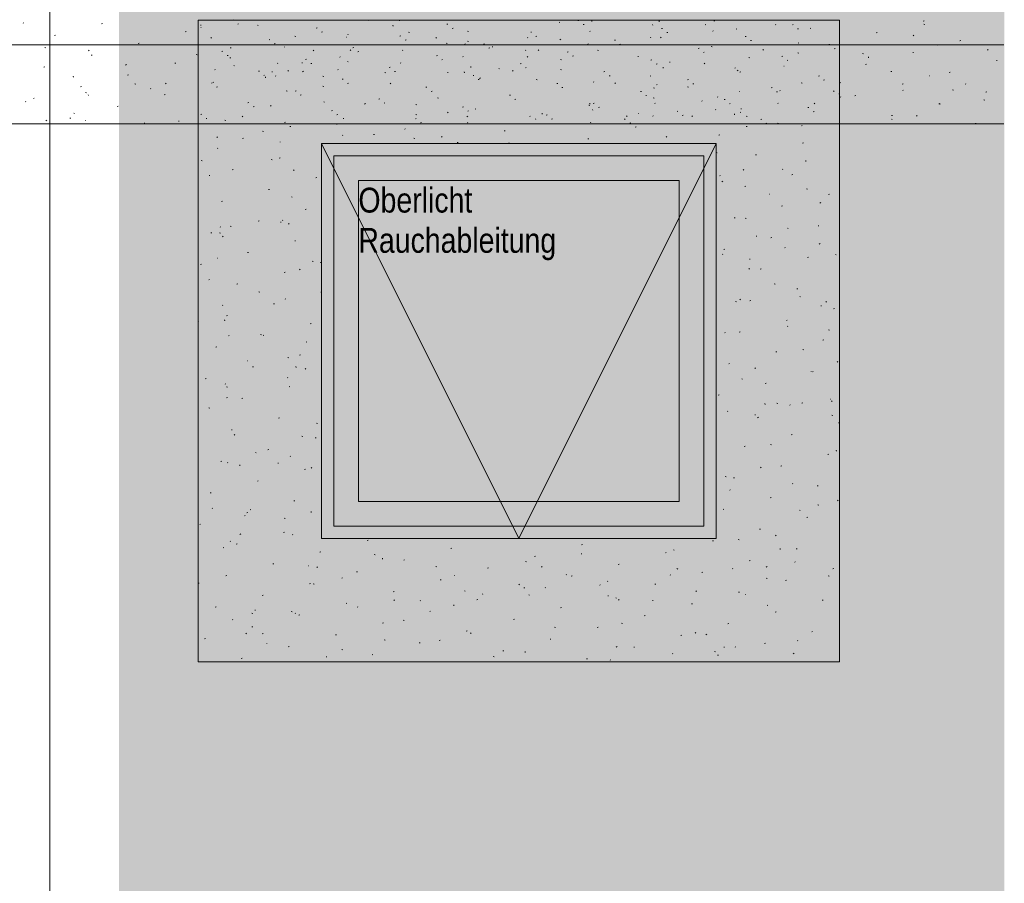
# Model space of a CAD drawing. Extents: x -743 to 300, y 62 to 1112.
# Tile 134 of 179: x -3 to 77, y 693 to 763. Entities that reach past the tile are written whole.
import ezdxf
from ezdxf.lldxf.tags import DXFTag

# ---------------------------------------------------------------- set-up
doc = ezdxf.new("R2010")
doc.units = 0
doc.layers.get('0').update_dxf_attribs({"lineweight": 13})
for name, color, linetype, lineweight, true_color in [('30 -36 Dächer- 3 Dachbeläge', 7, 'Continuous', 15, 0x9999ff), ('30 -36 Dächer- 3 Dachbeläge Gründach', 9, 'Continuous', 9, 0x808080), ('40 -43 Lüftungsanlagen - Entrauchung', 7, 'Continuous', 9, 0xd7f2ff), ('70 -72 Beschriftung- 1 Beschriftung allgemein', 7, 'Continuous', 9, 0xff6633), ('iwb_Layout BA_Markierung', 7, 'Continuous', 9, 0xbadcdc)]:
    doc.layers.add(name, color=color, linetype=linetype, lineweight=lineweight, true_color=true_color)
doc.layers.add('70 -71 Achsen- 1 Gebäudeachsen', color=7, linetype='STRICHPUNKT2-A06CPV7LL0', lineweight=18)
doc.layers.add('70 -73 Bauteildarst.- 2 verdeckt 0.15', color=7, linetype='grob-A06CPV7GL0', lineweight=15)
doc.styles.get("Standard").update_dxf_attribs({"font": 'ARIALN.TTF'})
tags = doc.linetypes.add('grob-A06CPV7GL0', pattern=[14, 3, -8, 3]).pattern_tags.tags
tags[8:9] = [DXFTag(74, 4), DXFTag(75, 0), DXFTag(340, '0'), DXFTag(46, 0.0), DXFTag(50, 0.0), DXFTag(44, 0.0), DXFTag(45, 0.0)]
tags[6:7] = [DXFTag(74, 4), DXFTag(75, 0), DXFTag(340, '0'), DXFTag(46, 0.0), DXFTag(50, 0.0), DXFTag(44, 0.0), DXFTag(45, 0.0)]
tags[4:5] = [DXFTag(74, 4), DXFTag(75, 0), DXFTag(340, '0'), DXFTag(46, 0.0), DXFTag(50, 0.0), DXFTag(44, 0.0), DXFTag(45, 0.0)]
tags = doc.linetypes.add('STRICHPUNKT2-A06CPV7LL0', pattern=[12.7, 6.35, -3.175, 0, -3.175]).pattern_tags.tags
tags[10:11] = [DXFTag(74, 4), DXFTag(75, 0), DXFTag(340, '0'), DXFTag(46, 0.0), DXFTag(50, 0.0), DXFTag(44, 0.0), DXFTag(45, 0.0)]
tags[8:9] = [DXFTag(74, 4), DXFTag(75, 0), DXFTag(340, '0'), DXFTag(46, 0.0), DXFTag(50, 0.0), DXFTag(44, 0.0), DXFTag(45, 0.0)]
tags[6:7] = [DXFTag(74, 4), DXFTag(75, 0), DXFTag(340, '0'), DXFTag(46, 0.0), DXFTag(50, 0.0), DXFTag(44, 0.0), DXFTag(45, 0.0)]
tags[4:5] = [DXFTag(74, 4), DXFTag(75, 0), DXFTag(340, '0'), DXFTag(46, 0.0), DXFTag(50, 0.0), DXFTag(44, 0.0), DXFTag(45, 0.0)]

# ---------------------------------------------------------------- blocks, each defined once
blk = doc.blocks.new('Polygon-A06CPV7AL0')
at = {"color": 0, "linetype": 'ByBlock', "lineweight": -2, "ltscale": 0.13}
blk.add_solid([(4.854, 86.708), (4.686, 1083.814), (76.501, 86.518), (76.501, 1083.814)], dxfattribs=at)
blk = doc.blocks.new('Referenz-A06CPV7ML0')
at = {"layer": '30 -36 Dächer- 3 Dachbeläge', "color": 0, "lineweight": 9}
for p, q in [((-3.009, 762.68), (-3.036, 762.709)), ((3.334, 762.63), (3.41, 762.649)), ((11.373, 762.485), (11.366, 762.556)), ((11.373, 762.32), (11.409, 762.318)), ((13.939, 762.933), (14.015, 762.953)), ((14.363, 762.603), (14.439, 762.622)), ((15.957, 762.52), (16.03, 762.49)), ((20.723, 762.284), (20.8, 762.303)), ((24.967, 762.906), (24.992, 762.912)), ((26.954, 762.436), (26.947, 762.506)), ((27.489, 762.878), (27.481, 762.948)), ((31.328, 762.588), (31.405, 762.607)), ((31.752, 762.257), (31.829, 762.276)), ((40.48, 762.769), (40.415, 762.724)), ((41.933, 762.891), (42.01, 762.91)), ((42.357, 762.56), (42.434, 762.579)), ((43.069, 762.828), (43.062, 762.899)), ((48.004, 762.529), (47.978, 762.559)), ((48.491, 762.857), (48.564, 762.827)), ((48.718, 762.242), (48.794, 762.261)), ((52.245, 762.565), (52.32, 762.542)), ((52.962, 762.863), (53.039, 762.883)), ((54.825, 762.234), (54.761, 762.189)), ((57.974, 762.542), (57.947, 762.572)), ((59.323, 762.545), (59.399, 762.564)), ((59.747, 762.214), (59.823, 762.233)), ((60.755, 762.282), (60.828, 762.252)), ((69.928, 762.848), (70.004, 762.867)), ((69.974, 762.596), (70.047, 762.567)), ((-0.486, 761.678), (-0.41, 761.697)), ((10.118, 761.981), (10.195, 762)), ((12.252, 761.509), (12.195, 761.455)), ((19.001, 761.631), (19.074, 761.601)), ((21.147, 761.954), (21.224, 761.973)), ((23.184, 761.541), (23.22, 761.538)), ((23.292, 761.779), (23.305, 761.747)), ((27.508, 761.635), (27.585, 761.654)), ((28.22, 761.945), (28.293, 761.915)), ((30.47, 761.528), (30.412, 761.474)), ((33, 762.036), (33.075, 762.013)), ((37.874, 761.49), (37.848, 761.52)), ((38.113, 761.938), (38.19, 761.958)), ((38.537, 761.608), (38.614, 761.627)), ((42.939, 762.01), (42.913, 762.039)), ((47.844, 761.503), (47.818, 761.533)), ((48.687, 761.547), (48.629, 761.494)), ((49.142, 761.911), (49.218, 761.93)), ((52.909, 762.023), (52.883, 762.052)), ((55.503, 761.593), (55.579, 761.612)), ((66.108, 761.896), (66.184, 761.915)), ((69.171, 761.699), (69.106, 761.654)), ((-1.27, 760.719), (-1.197, 760.69)), ((6.298, 761.029), (6.375, 761.048)), ((13.747, 760.693), (13.822, 760.67)), ((16.903, 761.332), (16.98, 761.351)), ((17.327, 761.001), (17.404, 761.02)), ((18.152, 760.766), (18.165, 760.733)), ((23.688, 760.683), (23.765, 760.702)), ((27.932, 761.304), (28.009, 761.323)), ((31.264, 761.056), (31.337, 761.027)), ((32.809, 760.971), (32.783, 761)), ((32.992, 761.222), (33.067, 761.199)), ((34.293, 760.986), (34.369, 761.005)), ((34.717, 760.655), (34.794, 760.674)), ((34.995, 760.762), (35.031, 760.759)), ((40.484, 761.37), (40.557, 761.341)), ((42.779, 760.984), (42.753, 761.013)), ((44.898, 761.289), (44.974, 761.308)), ((45.322, 760.959), (45.398, 760.978)), ((51.683, 760.64), (51.759, 760.659)), ((52.748, 760.796), (52.821, 760.766)), ((55.927, 761.262), (56.003, 761.281)), ((59.783, 761.076), (59.858, 761.053)), ((62.288, 760.943), (62.364, 760.963)), ((62.712, 760.613), (62.788, 760.632)), ((71.116, 760.922), (71.129, 760.889)), ((72.893, 761.247), (72.969, 761.266)), ((2.33, 760.48), (2.272, 760.427)), ((2.478, 760.076), (2.555, 760.095)), ((10.994, 760.145), (11.067, 760.115)), ((13.083, 760.379), (13.16, 760.398)), ((13.507, 760.049), (13.584, 760.068)), ((13.738, 759.88), (13.814, 759.857)), ((20.547, 760.5), (20.489, 760.446)), ((22.68, 759.932), (22.653, 759.961)), ((23.537, 760.509), (23.473, 760.464)), ((24.112, 760.352), (24.189, 760.371)), ((27.745, 760.452), (27.718, 760.481)), ((30.473, 760.034), (30.549, 760.053)), ((32.649, 759.945), (32.623, 759.974)), ((37.714, 760.464), (37.688, 760.494)), ((37.882, 759.975), (37.818, 759.93)), ((38.764, 760.519), (38.707, 760.465)), ((41.078, 760.337), (41.154, 760.356)), ((41.502, 760.006), (41.578, 760.025)), ((43.528, 760.482), (43.601, 760.452)), ((46.806, 759.982), (46.842, 759.98)), ((52.107, 760.309), (52.183, 760.328)), ((55.792, 759.907), (55.865, 759.877)), ((56.981, 760.538), (56.924, 760.485)), ((58.468, 759.991), (58.544, 760.01)), ((59.775, 760.263), (59.85, 760.24)), ((65.011, 760.221), (65.084, 760.192)), ((65.502, 759.878), (65.495, 759.948)), ((69.073, 760.294), (69.149, 760.313)), ((75.198, 760.558), (75.141, 760.504)), ((-1.342, 759.124), (-1.265, 759.143)), ((5.339, 759.322), (5.275, 759.277)), ((9.263, 759.427), (9.34, 759.446)), ((14.038, 759.256), (14.111, 759.226)), ((17.615, 759.413), (17.588, 759.442)), ((19.568, 759.471), (19.603, 759.468)), ((19.868, 759.73), (19.945, 759.749)), ((20.292, 759.4), (20.369, 759.419)), ((23.257, 759.57), (23.33, 759.54)), ((26.653, 759.081), (26.729, 759.1)), ((27.584, 759.425), (27.558, 759.455)), ((30.897, 759.703), (30.973, 759.722)), ((33.272, 759.093), (33.265, 759.163)), ((35.521, 758.995), (35.594, 758.966)), ((37.258, 759.384), (37.334, 759.403)), ((37.682, 759.054), (37.758, 759.073)), ((40.53, 759.733), (40.605, 759.71)), ((47.863, 759.688), (47.939, 759.707)), ((48.287, 759.357), (48.363, 759.376)), ((48.853, 759.043), (48.845, 759.114)), ((49.387, 759.485), (49.38, 759.556)), ((52.228, 759.44), (52.163, 759.395)), ((54.648, 759.039), (54.724, 759.058)), ((58.617, 759.203), (58.653, 759.201)), ((58.892, 759.66), (58.968, 759.679)), ((65.253, 759.342), (65.329, 759.361)), ((75.858, 759.645), (75.934, 759.664)), ((1.041, 758.308), (1.034, 758.379)), ((5.443, 758.475), (5.52, 758.494)), ((12.55, 758.893), (12.523, 758.922)), ((16.048, 758.778), (16.124, 758.797)), ((16.472, 758.447), (16.548, 758.466)), ((16.622, 758.259), (16.615, 758.329)), ((17.157, 758.701), (17.149, 758.771)), ((17.454, 758.386), (17.428, 758.416)), ((18.482, 758.833), (18.424, 758.78)), ((19.684, 758.787), (19.62, 758.742)), ((21.277, 758.391), (21.352, 758.368)), ((22.519, 758.906), (22.493, 758.935)), ((26.301, 758.681), (26.374, 758.652)), ((27.077, 758.75), (27.153, 758.769)), ((31.379, 758.691), (31.414, 758.689)), ((32.737, 758.651), (32.73, 758.722)), ((33.438, 758.432), (33.514, 758.451)), ((34.03, 758.252), (33.965, 758.207)), ((36.699, 758.853), (36.641, 758.799)), ((40.522, 758.92), (40.597, 758.897)), ((44.043, 758.735), (44.119, 758.754)), ((44.467, 758.405), (44.543, 758.424)), ((47.785, 758.421), (47.858, 758.391)), ((54.916, 758.872), (54.858, 758.818)), ((55.072, 758.708), (55.148, 758.727)), ((61.433, 758.389), (61.509, 758.409)), ((67.313, 758.774), (67.388, 758.751)), ((70.428, 758.424), (70.464, 758.422)), ((72.037, 758.693), (72.114, 758.712)), ((1.623, 757.522), (1.699, 757.541)), ((6.031, 757.77), (6.104, 757.74)), ((8.559, 757.805), (8.502, 757.751)), ((12.228, 757.825), (12.304, 757.844)), ((12.389, 757.867), (12.363, 757.896)), ((12.652, 757.495), (12.728, 757.514)), ((21.268, 757.578), (21.344, 757.555)), ((22.833, 758.129), (22.909, 758.148)), ((23.257, 757.798), (23.333, 757.817)), ((26.776, 757.824), (26.719, 757.771)), ((29.618, 757.48), (29.694, 757.499)), ((33.862, 758.101), (33.938, 758.12)), ((38.565, 758.107), (38.638, 758.077)), ((40.223, 757.783), (40.299, 757.802)), ((40.647, 757.452), (40.723, 757.471)), ((43.19, 757.912), (43.225, 757.91)), ((44.993, 757.844), (44.936, 757.79)), ((48.06, 757.431), (48.135, 757.408)), ((48.375, 757.718), (48.311, 757.673)), ((50.828, 758.086), (50.904, 758.105)), ((50.829, 757.532), (50.902, 757.502)), ((51.252, 757.755), (51.328, 757.774)), ((57.612, 757.437), (57.689, 757.456)), ((60.048, 757.846), (60.121, 757.817)), ((61.857, 758.059), (61.933, 758.078)), ((63.21, 757.863), (63.153, 757.809)), ((68.217, 757.74), (68.294, 757.759)), ((73.372, 757.73), (73.346, 757.759)), ((-2.197, 756.57), (-2.121, 756.589)), ((2.023, 757.049), (2.099, 757.026)), ((2.259, 756.828), (2.233, 756.857)), ((7.324, 757.347), (7.298, 757.377)), ((8.408, 756.873), (8.484, 756.892)), ((18.294, 757.195), (18.368, 757.165)), ((19.013, 757.176), (19.089, 757.195)), ((19.437, 756.845), (19.513, 756.865)), ((30.042, 757.149), (30.118, 757.168)), ((30.558, 756.62), (30.631, 756.591)), ((36.403, 756.83), (36.479, 756.849)), ((47.008, 757.134), (47.084, 757.153)), ((47.432, 756.803), (47.508, 756.822)), ((48.051, 756.618), (48.127, 756.595)), ((53.273, 756.678), (53.247, 756.707)), ((55.001, 757.133), (55.036, 757.131)), ((58.036, 757.106), (58.113, 757.125)), ((58.338, 757.197), (58.312, 757.227)), ((62.721, 757.183), (62.656, 757.138)), ((63.092, 756.957), (63.148, 756.935)), ((63.243, 756.691), (63.216, 756.72)), ((64.397, 756.788), (64.474, 756.807)), ((68.307, 757.21), (68.281, 757.239)), ((72.312, 757.271), (72.385, 757.242)), ((75.002, 757.091), (75.079, 757.11)), ((-2.805, 756.308), (-2.832, 756.338)), ((4.588, 755.921), (4.664, 755.94)), ((15.193, 756.224), (15.269, 756.243)), ((15.617, 755.893), (15.693, 755.912)), ((17.087, 755.993), (17.023, 755.948)), ((21.338, 756.306), (21.411, 756.277)), ((24.711, 756.158), (24.653, 756.104)), ((25.798, 756.527), (25.874, 756.546)), ((26.222, 756.196), (26.298, 756.215)), ((28.807, 756.089), (28.882, 756.066)), ((32.583, 755.878), (32.659, 755.897)), ((36.827, 756.5), (36.903, 756.519)), ((42.822, 756.046), (42.895, 756.016)), ((42.928, 756.177), (42.87, 756.124)), ((43.187, 756.181), (43.264, 756.2)), ((43.612, 755.851), (43.688, 755.87)), ((48.208, 756.158), (48.182, 756.188)), ((51.986, 756.382), (51.999, 756.349)), ((53.792, 756.485), (53.869, 756.504)), ((54.216, 756.154), (54.293, 756.173)), ((58.178, 756.171), (58.151, 756.201)), ((60.577, 755.835), (60.654, 755.854)), ((61.145, 756.197), (61.087, 756.143)), ((71.182, 756.139), (71.259, 756.158)), ((71.286, 756.093), (71.278, 756.163)), ((74.843, 756.472), (74.918, 756.449)), ((1.068, 755.395), (1.141, 755.365)), ((11.373, 755.271), (11.449, 755.29)), ((14.788, 755.13), (14.731, 755.076)), ((21.978, 755.575), (22.054, 755.594)), ((22.402, 755.244), (22.478, 755.263)), ((28.798, 755.276), (28.874, 755.253)), ((31.432, 755.458), (31.368, 755.413)), ((33.005, 755.149), (32.948, 755.095)), ((33.007, 755.547), (33.083, 755.566)), ((33.602, 755.732), (33.675, 755.702)), ((38.078, 755.119), (38.052, 755.149)), ((39.055, 755.308), (39.048, 755.379)), ((39.367, 755.229), (39.444, 755.248)), ((43.143, 755.639), (43.117, 755.668)), ((45.866, 755.157), (45.939, 755.127)), ((46.846, 755.368), (46.859, 755.336)), ((48.048, 755.132), (48.021, 755.162)), ((49.972, 755.532), (50.049, 755.551)), ((50.396, 755.201), (50.473, 755.22)), ((51.223, 755.168), (51.165, 755.114)), ((53.113, 755.652), (53.086, 755.681)), ((54.636, 755.259), (54.628, 755.329)), ((55.085, 755.471), (55.158, 755.442)), ((55.17, 755.701), (55.163, 755.771)), ((55.59, 755.129), (55.665, 755.106)), ((61.001, 755.505), (61.078, 755.524)), ((67.362, 755.186), (67.439, 755.205)), ((69.44, 755.188), (69.382, 755.134)), ((76.456, 754.512), (-593.852, 754.512)), ((-1.111, 754.805), (-1.176, 754.76)), ((0.768, 754.968), (0.844, 754.987)), ((2.03, 754.788), (2.065, 754.785)), ((6.825, 754.524), (6.817, 754.594)), ((9.553, 754.747), (9.629, 754.723)), ((11.797, 754.941), (11.873, 754.96)), ((13.331, 754.82), (13.405, 754.79)), ((18.158, 754.622), (18.234, 754.641)), ((18.582, 754.291), (18.658, 754.311)), ((22.405, 754.474), (22.398, 754.545)), ((22.94, 754.916), (22.933, 754.987)), ((28.763, 754.926), (28.839, 754.945)), ((29.187, 754.595), (29.263, 754.614)), ((33.013, 754.6), (32.987, 754.629)), ((38.521, 754.867), (38.513, 754.937)), ((39.791, 754.898), (39.868, 754.917)), ((42.983, 754.613), (42.956, 754.642)), ((45.778, 754.924), (45.713, 754.879)), ((46.152, 754.58), (46.229, 754.599)), ((46.576, 754.249), (46.653, 754.268)), ((55.581, 754.316), (55.657, 754.293)), ((56.757, 754.883), (56.834, 754.902)), ((57.181, 754.552), (57.258, 754.571)), ((58.129, 754.582), (58.202, 754.553)), ((60.123, 754.389), (60.059, 754.344)), ((67.349, 754.896), (67.422, 754.867)), ((74.147, 754.537), (74.223, 754.556)), ((12.723, 753.463), (12.665, 753.409)), ((16.375, 753.931), (16.448, 753.902)), ((22.883, 753.561), (22.857, 753.59)), ((25.366, 753.642), (25.443, 753.661)), ((27.948, 754.08), (27.922, 754.11)), ((30.94, 753.483), (30.882, 753.429)), ((35.971, 753.946), (36.048, 753.965)), ((49.157, 753.502), (49.1, 753.448)), ((53.361, 753.6), (53.438, 753.619)), ((14.762, 753.339), (14.838, 753.358)), ((17.818, 753.042), (17.792, 753.071)), ((28.639, 753.357), (28.712, 753.327)), ((32.151, 752.993), (32.228, 753.012)), ((36.328, 752.974), (36.404, 752.951)), ((42.756, 753.296), (42.833, 753.316)), ((60.146, 752.951), (60.222, 752.97)), ((12.754, 752.522), (12.727, 752.551)), ((53.166, 752.207), (53.239, 752.178)), ((56.326, 751.998), (56.402, 752.017)), ((63.111, 752.014), (63.148, 752.003)), ((11.412, 751.556), (11.485, 751.527)), ((17.075, 751.631), (17.15, 751.608)), ((17.726, 751.737), (17.803, 751.756)), ((60.419, 751.474), (60.412, 751.545)), ((63.111, 751.349), (63.148, 751.358)), ((12.073, 750.297), (12.066, 750.368)), ((13.906, 750.785), (13.983, 750.804)), ((18.952, 750.788), (18.895, 750.734)), ((53.477, 750.307), (53.45, 750.336)), ((55.386, 750.827), (55.329, 750.773)), ((58.542, 750.826), (58.515, 750.856)), ((59.291, 750.397), (59.367, 750.416)), ((20.691, 750.136), (20.768, 750.155)), ((53.673, 749.873), (53.609, 749.828)), ((55.471, 749.444), (55.547, 749.463)), ((16.871, 749.183), (16.947, 749.202)), ((18.713, 748.607), (18.786, 748.577)), ((57.468, 748.821), (57.504, 748.819)), ((60.467, 749.258), (60.54, 749.228)), ((62.256, 748.795), (62.332, 748.814)), ((13.051, 748.231), (13.127, 748.25)), ((58.435, 747.843), (58.512, 747.862)), ((61.616, 748.151), (61.558, 748.097)), ((19.836, 747.582), (19.912, 747.601)), ((13.75, 746.231), (13.823, 746.202)), ((16.016, 746.629), (16.092, 746.648)), ((17.857, 746.513), (17.849, 746.583)), ((18.022, 746.671), (17.996, 746.7)), ((18.532, 746.426), (18.468, 746.381)), ((54.615, 746.89), (54.692, 746.909)), ((55.504, 746.883), (55.577, 746.853)), ((61.4, 746.241), (61.477, 746.26)), ((12.196, 745.677), (12.272, 745.696)), ((12.882, 745.684), (12.957, 745.661)), ((12.957, 746.151), (12.931, 746.18)), ((13.193, 745.418), (13.136, 745.364)), ((56.411, 745.431), (56.424, 745.398)), ((58.918, 746.067), (58.993, 746.044)), ((18.981, 745.028), (19.057, 745.047)), ((57.58, 745.288), (57.657, 745.308)), ((61.569, 744.822), (61.504, 744.777)), ((15.161, 744.075), (15.237, 744.094)), ((53.681, 743.936), (53.654, 743.965)), ((53.76, 744.336), (53.837, 744.355)), ((58.746, 744.455), (58.719, 744.485)), ((62.805, 743.933), (62.878, 743.903)), ((11.34, 743.123), (11.417, 743.142)), ((12.692, 743.626), (12.727, 743.624)), ((20.412, 743.382), (20.487, 743.359)), ((21.051, 743.282), (21.124, 743.252)), ((55.87, 743.512), (55.863, 743.583)), ((60.545, 743.687), (60.621, 743.706)), ((18.125, 742.474), (18.202, 742.493)), ((19.423, 742.742), (19.365, 742.689)), ((55.857, 742.781), (55.799, 742.727)), ((56.725, 742.734), (56.801, 742.753)), ((12.082, 741.909), (12.018, 741.864)), ((14.305, 741.521), (14.382, 741.54)), ((57.842, 741.558), (57.915, 741.528)), ((16.088, 740.907), (16.161, 740.877)), ((21.09, 740.872), (21.148, 740.887)), ((59.69, 741.133), (59.766, 741.152)), ((17.27, 739.92), (17.346, 739.939)), ((18.226, 740.3), (18.2, 740.329)), ((54.725, 740.12), (54.8, 740.097)), ((55.119, 740.305), (55.054, 740.26)), ((55.87, 740.18), (55.946, 740.199)), ((59.936, 740.51), (59.971, 740.507)), ((62.086, 740.106), (62.028, 740.052)), ((13.161, 739.78), (13.135, 739.809)), ((61.654, 739.728), (61.646, 739.798)), ((62.655, 739.531), (62.731, 739.55)), ((11.148, 738.522), (11.198, 738.502)), ((13.308, 738.551), (13.3, 738.621)), ((13.45, 738.967), (13.526, 738.986)), ((20.235, 738.318), (20.311, 738.337)), ((58.835, 738.579), (58.911, 738.598)), ((16.218, 737.436), (16.294, 737.413)), ((53.884, 737.565), (53.858, 737.594)), ((55.014, 737.626), (55.091, 737.645)), ((58.949, 738.084), (58.923, 738.114)), ((62.255, 737.818), (62.33, 737.795)), ((13.664, 737.372), (13.606, 737.319)), ((16.415, 737.366), (16.491, 737.385)), ((19.978, 736.858), (19.913, 736.813)), ((61.799, 736.977), (61.876, 736.996)), ((12.595, 736.413), (12.671, 736.432)), ((57.979, 736.025), (58.056, 736.044)), ((60.179, 736.233), (60.252, 736.204)), ((15.159, 735.315), (15.195, 735.312)), ((18.425, 735.582), (18.498, 735.553)), ((19.38, 735.764), (19.456, 735.783)), ((54.159, 735.072), (54.236, 735.091)), ((63.014, 735.254), (62.949, 735.209)), ((15.56, 734.812), (15.636, 734.831)), ((19.091, 734.766), (19.084, 734.837)), ((19.893, 734.697), (19.836, 734.643)), ((56.327, 734.736), (56.27, 734.682)), ((60.835, 734.48), (60.848, 734.447)), ((60.944, 734.423), (61.02, 734.442)), ((11.739, 733.859), (11.816, 733.878)), ((18.43, 733.928), (18.404, 733.958)), ((55.216, 733.858), (55.289, 733.829)), ((57.124, 733.471), (57.2, 733.49)), ((13.365, 733.409), (13.339, 733.438)), ((13.462, 733.207), (13.535, 733.178)), ((18.524, 733.21), (18.601, 733.229)), ((13.528, 732.342), (13.463, 732.297)), ((14.704, 732.257), (14.781, 732.277)), ((53.304, 732.518), (53.38, 732.537)), ((58.062, 731.872), (58.137, 731.849)), ((60.089, 731.869), (60.165, 731.888)), ((62.403, 732.198), (62.439, 732.196)), ((62.557, 732.06), (62.499, 732.007)), ((12.025, 731.489), (12.101, 731.466)), ((54.088, 731.194), (54.062, 731.223)), ((57.105, 731.766), (57.098, 731.837)), ((59.153, 731.713), (59.127, 731.743)), ((17.669, 730.656), (17.745, 730.675)), ((20.763, 730.257), (20.836, 730.228)), ((56.269, 730.917), (56.345, 730.936)), ((56.564, 730.738), (56.499, 730.693)), ((62.517, 730.909), (62.59, 730.879)), ((63.054, 730.268), (63.13, 730.287)), ((13.849, 729.703), (13.925, 729.722)), ((14.135, 729.327), (14.077, 729.273)), ((19.555, 729.187), (19.63, 729.164)), ((20.634, 729.054), (20.71, 729.073)), ((59.234, 729.315), (59.31, 729.334)), ((15.8, 727.882), (15.873, 727.853)), ((16.814, 728.102), (16.89, 728.121)), ((55.413, 728.363), (55.49, 728.382)), ((57.554, 728.534), (57.627, 728.504)), ((62.888, 727.981), (62.881, 728.052)), ((12.994, 727.149), (13.07, 727.168)), ((13.569, 727.038), (13.542, 727.067)), ((18.634, 727.557), (18.607, 727.587)), ((62.198, 727.713), (62.275, 727.733)), ((14.542, 726.805), (14.535, 726.875)), ((17.627, 727.003), (17.662, 727.001)), ((19.779, 726.5), (19.855, 726.519)), ((20.364, 726.652), (20.306, 726.598)), ((56.798, 726.69), (56.74, 726.637)), ((58.378, 726.761), (58.455, 726.78)), ((15.959, 725.548), (16.035, 725.567)), ((53.868, 725.925), (53.944, 725.902)), ((54.558, 725.809), (54.635, 725.828)), ((54.292, 724.823), (54.266, 724.852)), ((59.357, 725.342), (59.331, 725.372)), ((61.343, 725.159), (61.419, 725.178)), ((12.139, 724.595), (12.215, 724.614)), ((18.923, 723.946), (19, 723.965)), ((57.523, 724.207), (57.599, 724.226)), ((63.027, 724.015), (62.97, 723.961)), ((12.295, 723.373), (12.309, 723.34)), ((15.362, 723.24), (15.437, 723.217)), ((20.326, 723.02), (20.318, 723.09)), ((53.703, 723.255), (53.779, 723.274)), ((59.892, 723.209), (59.965, 723.179)), ((61.398, 723.623), (61.474, 723.6)), ((14.973, 722.775), (14.909, 722.729)), ((15.103, 722.994), (15.18, 723.013)), ((18.138, 722.558), (18.211, 722.528)), ((60.488, 722.605), (60.564, 722.624)), ((11.283, 722.041), (11.36, 722.06)), ((56.668, 721.653), (56.744, 721.672)), ((13.773, 720.667), (13.746, 720.696)), ((14.605, 721.281), (14.547, 721.228)), ((18.068, 721.392), (18.145, 721.411)), ((18.838, 721.186), (18.811, 721.216)), ((24.853, 720.743), (24.929, 720.762)), ((52.848, 720.7), (52.924, 720.72)), ((54.929, 720.834), (55.002, 720.804)), ((58.009, 721.171), (57.945, 721.126)), ((13.175, 720.183), (13.248, 720.153)), ((14.248, 720.44), (14.324, 720.459)), ((31.638, 720.094), (31.714, 720.113)), ((42.243, 720.397), (42.319, 720.416)), ((49.675, 719.978), (49.75, 719.955)), ((58.34, 720.02), (58.332, 720.09)), ((59.633, 720.051), (59.709, 720.07)), ((21.033, 719.791), (21.109, 719.81)), ((25.438, 719.608), (25.511, 719.579)), ((26.109, 719.235), (26.102, 719.306)), ((27.818, 719.141), (27.894, 719.16)), ((38.423, 719.445), (38.499, 719.464)), ((42.224, 719.628), (42.217, 719.698)), ((49.028, 719.748), (49.104, 719.767)), ((55.812, 719.099), (55.889, 719.118)), ((17.213, 718.838), (17.289, 718.857)), ((20.094, 718.691), (20.13, 718.689)), ((20.834, 718.606), (20.777, 718.552)), ((30.422, 718.636), (30.497, 718.613)), ((34.603, 718.492), (34.679, 718.511)), ((37.702, 719.033), (37.775, 719.004)), ((39.051, 718.625), (38.994, 718.572)), ((45.208, 718.796), (45.284, 718.815)), ((49.966, 718.459), (50.039, 718.429)), ((54.496, 718.452), (54.47, 718.481)), ((57.268, 718.645), (57.211, 718.591)), ((59.561, 718.971), (59.534, 719.001)), ((62.597, 718.45), (62.674, 718.469)), ((13.393, 717.886), (13.469, 717.905)), ((22.869, 717.724), (22.804, 717.678)), ((23.998, 718.189), (24.074, 718.208)), ((30.783, 717.54), (30.859, 717.559)), ((31.905, 717.912), (31.941, 717.91)), ((40.99, 717.975), (41.003, 717.943)), ((41.387, 717.843), (41.464, 717.862)), ((49.431, 717.932), (49.405, 717.962)), ((51.992, 718.146), (52.069, 718.165)), ((57.205, 717.676), (57.28, 717.653)), ((58.777, 717.497), (58.854, 717.516)), ((62.229, 717.884), (62.302, 717.855)), ((11.169, 717.293), (11.244, 717.27)), ((20.178, 717.237), (20.254, 717.256)), ((20.475, 717.233), (20.548, 717.204)), ((37.214, 717.189), (37.149, 717.144)), ((37.567, 716.891), (37.644, 716.91)), ((39.301, 716.893), (39.275, 716.923)), ((43.716, 717.133), (43.752, 717.131)), ((44.366, 717.413), (44.34, 717.442)), ((48.172, 717.194), (48.249, 717.213)), ((16.358, 716.284), (16.434, 716.303)), ((26.962, 716.587), (27.039, 716.606)), ((27.063, 715.931), (27.006, 715.877)), ((29.171, 715.854), (29.145, 715.884)), ((32.739, 716.658), (32.812, 716.629)), ((33.747, 715.938), (33.824, 715.957)), ((34.236, 716.374), (34.21, 716.403)), ((37.952, 716.334), (38.027, 716.311)), ((44.352, 716.242), (44.429, 716.261)), ((45.003, 716.084), (45.076, 716.054)), ((45.281, 715.95), (45.223, 715.896)), ((48.008, 715.843), (48, 715.913)), ((51.559, 716.654), (51.495, 716.609)), ((54.957, 716.545), (55.034, 716.564)), ((55.527, 716.354), (55.563, 716.351)), ((61.742, 715.896), (61.818, 715.915)), ((12.538, 715.332), (12.614, 715.351)), ((15.777, 715.058), (15.77, 715.129)), ((23.142, 715.635), (23.219, 715.654)), ((24.106, 715.335), (24.08, 715.364)), ((31.892, 715.451), (31.885, 715.521)), ((40.532, 715.289), (40.609, 715.308)), ((51.137, 715.592), (51.214, 715.611)), ((57.266, 715.509), (57.339, 715.48)), ((13.976, 714.296), (13.95, 714.325)), ((15.512, 714.858), (15.585, 714.829)), ((18.699, 714.991), (18.774, 714.968)), ((19.041, 714.815), (19.015, 714.845)), ((19.322, 714.682), (19.399, 714.702)), ((29.927, 714.986), (30.004, 715.005)), ((36.712, 714.337), (36.789, 714.356)), ((47.317, 714.64), (47.393, 714.659)), ((57.922, 714.943), (57.998, 714.962)), ((15.502, 713.73), (15.579, 713.749)), ((26.107, 714.033), (26.184, 714.052)), ((27.776, 714.283), (27.849, 714.254)), ((40.04, 713.709), (40.113, 713.679)), ((43.497, 713.687), (43.573, 713.707)), ((45.482, 714.032), (45.557, 714.009)), ((54.102, 713.991), (54.178, 714.01)), ((11.682, 712.778), (11.759, 712.797)), ((15.076, 713.236), (15.018, 713.182)), ((16.419, 713.207), (16.354, 713.162)), ((22.287, 713.081), (22.364, 713.1)), ((26.229, 712.689), (26.304, 712.666)), ((32.892, 713.384), (32.968, 713.403)), ((33.293, 713.255), (33.235, 713.202)), ((39.677, 712.735), (39.753, 712.754)), ((50.282, 713.038), (50.358, 713.057)), ((51.51, 713.275), (51.452, 713.221)), ((52.303, 713.134), (52.376, 713.105)), ((60.887, 713.342), (60.963, 713.361)), ((16.72, 712.422), (16.733, 712.389)), ((18.467, 712.128), (18.544, 712.147)), ((22.813, 711.908), (22.886, 711.879)), ((29.072, 712.432), (29.148, 712.451)), ((30.764, 712.673), (30.699, 712.628)), ((45.109, 712.138), (45.045, 712.093)), ((46.462, 712.086), (46.538, 712.105)), ((53.791, 712.058), (53.783, 712.129)), ((54.7, 712.081), (54.673, 712.11)), ((57.067, 712.389), (57.143, 712.408)), ((59.765, 712.6), (59.738, 712.63)), ((14.647, 711.176), (14.723, 711.195)), ((21.56, 711.274), (21.553, 711.344)), ((25.252, 711.479), (25.328, 711.498)), ((35.077, 711.334), (35.15, 711.304)), ((35.857, 711.783), (35.933, 711.802)), ((37.676, 711.666), (37.668, 711.736)), ((42.642, 711.133), (42.718, 711.152)), ((49.635, 711.561), (49.608, 711.591)), ((53.012, 711.729), (53.087, 711.706)), ((53.247, 711.437), (53.323, 711.456)), ((59.455, 711.603), (59.39, 711.558)), ((44.57, 711.042), (44.543, 711.071))]:
    blk.add_line(p, q, dxfattribs=at)
at = {"layer": '30 -36 Dächer- 3 Dachbeläge', "color": 0, "linetype": 'Continuous', "lineweight": 9, "ltscale": 0.13}
for p, q in [((11.148, 762.912), (11.148, 710.912)), ((63.148, 762.912), (11.148, 762.912)), ((63.148, 710.912), (63.148, 762.912)), ((21.148, 720.912), (21.148, 752.912)), ((21.148, 752.912), (53.148, 752.912)), ((53.148, 752.912), (53.148, 720.912)), ((53.148, 720.912), (21.148, 720.912)), ((11.148, 710.912), (63.148, 710.912))]:
    blk.add_line(p, q, dxfattribs=at)
at = {"layer": '30 -36 Dächer- 3 Dachbeläge Gründach', "color": 0, "linetype": 'Continuous', "ltscale": 0.13}
blk.add_line((76.456, 760.912), (-593.852, 760.912), dxfattribs=at)
at = {"layer": '40 -43 Lüftungsanlagen - Entrauchung', "color": 0}
for p, q in [((21.148, 752.912), (53.148, 752.912)), ((21.148, 720.912), (21.148, 752.912)), ((21.148, 752.912), (37.148, 720.912)), ((37.148, 720.912), (53.148, 752.912)), ((53.148, 752.912), (53.148, 720.912)), ((53.148, 720.912), (21.148, 720.912))]:
    blk.add_line(p, q, dxfattribs=at)
at = {"layer": '40 -43 Lüftungsanlagen - Entrauchung', "color": 0, "linetype": 'Continuous', "ltscale": 0.13}
for p, q in [((24.148, 749.912), (50.148, 749.912)), ((24.148, 723.912), (24.148, 749.912)), ((50.148, 749.912), (50.148, 723.912)), ((50.148, 723.912), (24.148, 723.912))]:
    blk.add_line(p, q, dxfattribs=at)
at = {"layer": '70 -71 Achsen- 1 Gebäudeachsen', "color": 0, "linetype": 'STRICHPUNKT2-A06CPV7LL0', "ltscale": 0.18}
blk.add_line((-0.852, 1084.852), (-0.852, 85.412), dxfattribs=at)
at = {"layer": '70 -73 Bauteildarst.- 2 verdeckt 0.15', "color": 0, "linetype": 'grob-A06CPV7GL0', "ltscale": 0.15}
for p, q in [((22.148, 751.912), (52.148, 751.912)), ((22.148, 721.912), (22.148, 751.912)), ((52.148, 751.912), (52.148, 721.912)), ((52.148, 721.912), (22.148, 721.912))]:
    blk.add_line(p, q, dxfattribs=at)
at = {"layer": '70 -72 Beschriftung- 1 Beschriftung allgemein', "color": 0, "linetype": 'Continuous', "ltscale": 0.13, "char_height": 2.01377, "attachment_point": 1, "rotation": 359.99467}
for s, insert in [('{\\fArial Narrow;Oberlicht}', (24.148, 749.34)), ('{\\fArial Narrow;Rauchableitung}', (24.148, 746.081))]:
    blk.add_mtext(s, dxfattribs=dict(at, insert=insert))

msp = doc.modelspace()

# ---------------------------------------------------------------- block references
at = {"color": 8, "lineweight": 13, "ltscale": 0.13, "true_color": 0x808080}
msp.add_blockref('Referenz-A06CPV7ML0', (0, 0), dxfattribs=at)
at = {"layer": 'iwb_Layout BA_Markierung', "ltscale": 0.13}
msp.add_blockref('Polygon-A06CPV7AL0', (0, 0), dxfattribs=at)

doc.saveas('drawing.dxf')
